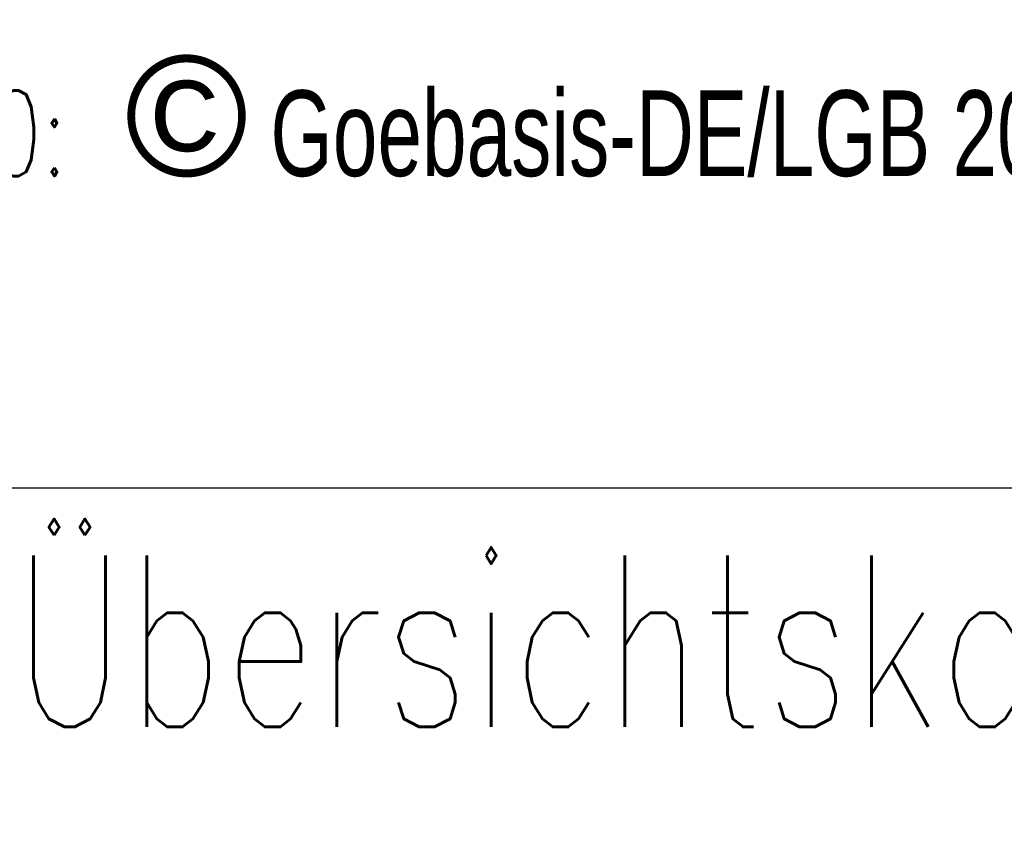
# Model space of a CAD drawing. Header units: metres. Extents: x 33417500 to 33438500, y 5878300 to 5908000.
# Tile 10 of 207: x 33432086 to 33434958, y 5882007 to 5884393. Entities that reach past the tile are written whole.
import ezdxf

# ---------------------------------------------------------------- set-up
doc = ezdxf.new("R2010")
doc.units = ezdxf.units.M
doc.header["$LTSCALE"] = 999.999998
doc.set_wipeout_variables(frame=1)
doc.linetypes.add('LT00', pattern=[0])
doc.linetypes.add('LT00000', pattern=[0])
doc.layers.add('DTK100FAR_412500-5861000_grau', color=7, linetype='LT00000', lineweight=18, true_color=0x000000)
doc.layers.add('Isw_Nord_ACHSE_Card', color=251, linetype='LT00', lineweight=50)
doc.layers.add('T__KOPF', color=6, linetype='Continuous')
doc.styles.add('SIMPLEX7', font='simplexd.shx', dxfattribs={"width": 0.7})
picture_1 = doc.add_image_def('image1.tif', size_in_pixel=(3600, 5740))

msp = doc.modelspace()

# ---------------------------------------------------------------- pictures from other files: only their frames are drawn
at = {"layer": 'DTK100FAR_412500-5861000_grau'}
image = msp.add_image(picture_1, insert=(33420000, 5878800), size_in_units=(18000, 28700), dxfattribs=at)
image.dxf.flags = 15

# ---------------------------------------------------------------- next in the draw order: wipeouts: each hides what was drawn before it
msp.add_wipeout([(33429750, 5878800), (33429750, 5884373), (33438000, 5884373), (33438000, 5878800)]).dxf.layer = 'Isw_Nord_ACHSE_Card'

# ---------------------------------------------------------------- next in the draw order: linework, layer by layer
at = {"layer": 'T__KOPF', "color": 6}
msp.add_line((33429750, 5883027), (33438000, 5883027), dxfattribs=at)

# ---------------------------------------------------------------- next in the draw order: texts
at = {"layer": 'T__KOPF', "color": 2, "insert": (33433875, 5884286.9), "char_height": 350, "width": 9023.542, "attachment_point": 2, "style": 'SIMPLEX7'}
msp.add_mtext('{\\H0.71429x;DTK100:} {\\fArial|b0|i0|c0|p34;\\W1;©\\fMS Shell Dlg 2|b0|i0|c0|p0;\\H0.70834x;\\W0.7; \\H1.0084x;Goebasis-DE/LGB 2018, LVB04/17}', dxfattribs=at)
at = {"layer": 'T__KOPF', "color": 7, "insert": (33433881.1, 5882829), "char_height": 350, "width": 8067.994, "attachment_point": 2, "style": 'SIMPLEX7'}
msp.add_mtext('{\\H1.42857x;\\C6;Übersichtskarte\\P\\H0.15x;\\C7;\\P} {\\H0.85714x;A11 km 68,915 bis 73,355 \\PGrundhafter Ausbau der linken Richtungsfahrbahn\\PIrritationschutzwand BW 32Ü1}\\P{\\H0.21429x;\\P\\H6.66661x;\\C6;Umbau}', dxfattribs=at)

doc.saveas('drawing.dxf')
